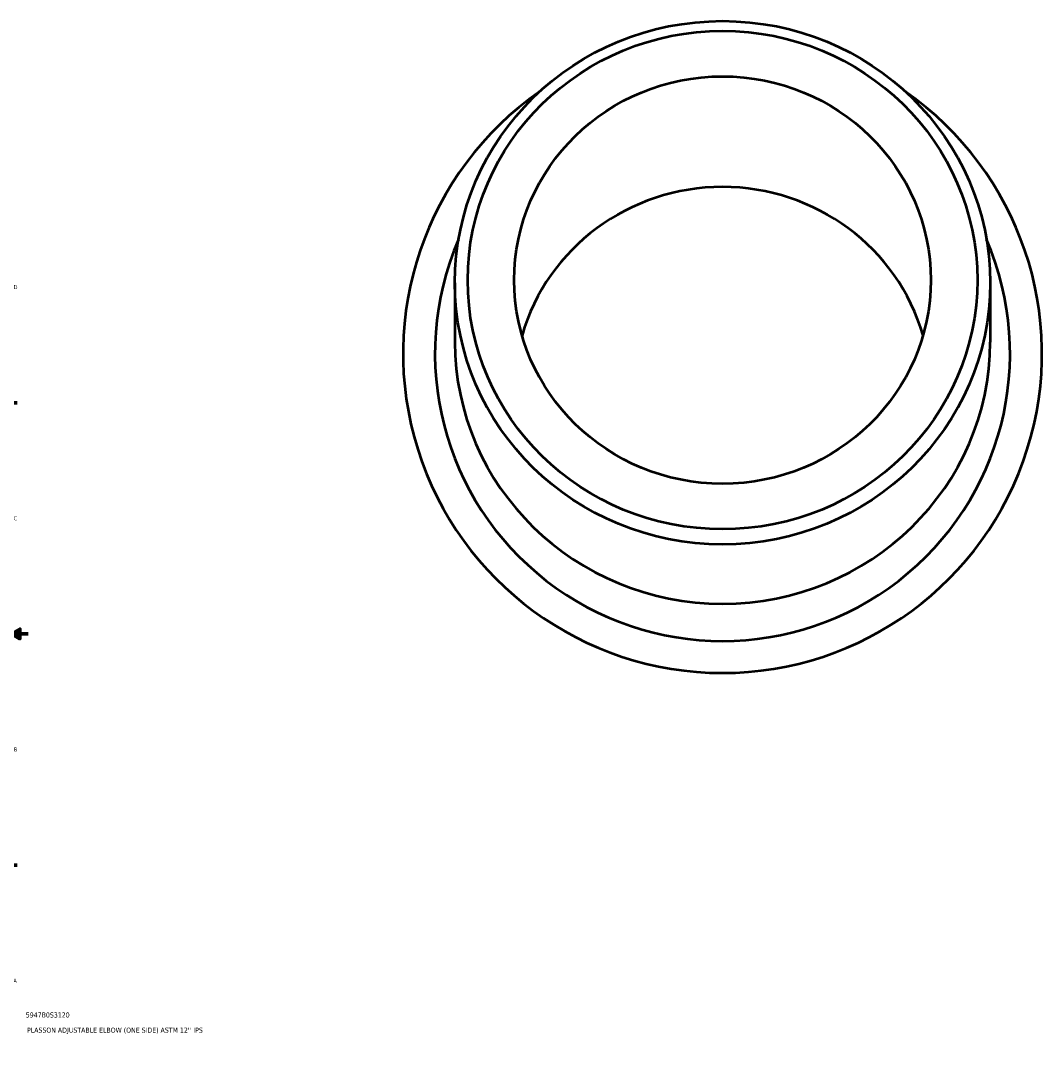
# Model space of a CAD drawing. Header units: inches. Extents: x -9.2 to 72.8, y -26.8 to 57.6.
# Tile 5 of 6: x 33.7 to 58, y 0.6 to 25.6. Entities that reach past the tile are written whole.
import ezdxf

# ---------------------------------------------------------------- set-up
doc = ezdxf.new("R2010")
doc.units = ezdxf.units.IN
doc.header["$MEASUREMENT"] = 0
for name, color, linetype, lineweight in [('Border (ANSI)', 7, 'Continuous', 70), ('Title (ANSI)', 7, 'Continuous', 50), ('Visible (ANSI)', 7, 'Continuous', 50)]:
    doc.layers.add(name, color=color, linetype=linetype, lineweight=lineweight)
doc.styles.add('Note Text (ANSI)', font='tahoma.ttf')
doc.styles.add('Text Style29', font='tahoma.ttf')

# ---------------------------------------------------------------- blocks, each defined once
blk = doc.blocks.new('Borders Default Border')
at = {"layer": 'Border (ANSI)'}
for p, q in [((4.25, 21), (4.25, 21.134)), ((8.5, 21), (8.5, 21.134)), ((12.75, 21), (12.75, 21.134)), ((21.25, 21), (21.25, 21.134)), ((25.5, 21), (25.5, 21.134)), ((29.75, 21), (29.75, 21.134)), ((0.5, 16.5), (0.366, 16.5)), ((33.5, 16.5), (33.634, 16.5)), ((0.5, 5.5), (0.366, 5.5)), ((33.5, 5.5), (33.634, 5.5)), ((4.25, 1), (4.25, 0.866)), ((8.5, 1), (8.5, 0.866)), ((12.75, 1), (12.75, 0.866)), ((21.25, 1), (21.25, 0.866)), ((25.5, 1), (25.5, 0.866)), ((29.75, 1), (29.75, 0.866))]:
    blk.add_line(p, q, dxfattribs=at)
at = {"layer": 'Border (ANSI)', "flags": 128}
for points in [[(17, 21.4), (17, 21), (16.885, 21.2), (17.115, 21.2), (17, 21)], [(0.5, 1), (0.5, 21), (33.5, 21), (33.5, 1), (0.5, 1)], [(0.1, 11), (0.5, 11), (0.3, 11.115), (0.3, 10.885), (0.5, 11)], [(33.9, 11), (33.5, 11), (33.7, 11.115), (33.7, 10.885), (33.5, 11)], [(17, 0.6), (17, 1), (16.885, 0.8), (17.115, 0.8), (17, 1)]]:
    blk.add_lwpolyline(points, dxfattribs=at)
at = {"layer": 'Border (ANSI)', "color": 5, "true_color": 0x0000ff, "char_height": 0.0945, "attachment_point": 7, "style": 'Note Text (ANSI)'}
for s, insert in [('8', (2.094, 21.038)), ('7', (6.346, 21.04)), ('6', (10.595, 21.038)), ('5', (14.847, 21.038)), ('4', (19.092, 21.04)), ('3', (23.346, 21.038)), ('2', (27.596, 21.04)), ('1', (31.854, 21.04)), ('D', (0.378, 19.203)), ('D', (33.553, 19.203)), ('C', (0.378, 13.701)), ('C', (33.552, 13.701)), ('B', (0.384, 8.203)), ('B', (33.558, 8.203)), ('A', (0.373, 2.703)), ('A', (33.547, 2.703)), ('8', (2.094, 0.863)), ('7', (6.346, 0.866)), ('6', (10.595, 0.864)), ('5', (14.847, 0.864)), ('4', (19.092, 0.866)), ('3', (23.346, 0.864)), ('2', (27.596, 0.866)), ('1', (31.854, 0.866))]:
    blk.add_mtext(s, dxfattribs=dict(at, insert=insert))
blk = doc.blocks.new('Title Blocks ANSI - Large')
at = {"layer": 'Title (ANSI)', "color": 5, "true_color": 0x0000ff, "style": 'Text Style29'}
for tag, p in [('PART_NUMBER_001', (0.341, 0.873)), ('DESCRIPTION_001', (0.369, 0.512))]:
    blk.add_attdef(tag, p, '', height=0.12, dxfattribs=at)

msp = doc.modelspace()

# ---------------------------------------------------------------- linework, layer by layer
at = {"layer": 'Visible (ANSI)'}
for p, q in [((44.049, 19.356), (44.049, 17.945)), ((56.781, 19.356), (56.781, 17.945))]:
    msp.add_line(p, q, dxfattribs=at)
for radius, start, end in [(7.6, 124.8918, 55.1082), (6.84, 156.6253, 23.3747)]:
    msp.add_arc((50.415, 17.671), radius, start, end, dxfattribs=at)
for centre, major_axis in [((50.415, 19.356), (-6.366, 0)), ((50.415, 19.419), (6.062, 0)), ((50.415, 19.419), (-4.955, 0))]:
    msp.add_ellipse(centre, major_axis=major_axis, ratio=0.978148, dxfattribs=at)
for centre, major_axis, start_param, end_param in [((50.415, 16.788), (-4.955, 0), 3.416392, 6.008385), ((50.415, 17.945), (6.366, 0), 3.141593, 6.283185)]:
    msp.add_ellipse(centre, major_axis=major_axis, ratio=0.978148, start_param=start_param, end_param=end_param, dxfattribs=at)

# ---------------------------------------------------------------- block references
msp.add_blockref('Borders Default Border', (0, 0))
msp.add_blockref('Title Blocks ANSI - Large', (33.5, 1)).add_auto_attribs({'PART_NUMBER_001': '5947B0S3120', 'DESCRIPTION_001': "PLASSON ADJUSTABLE ELBOW (ONE SIDE) ASTM 12'' IPS"})

doc.saveas('drawing.dxf')
